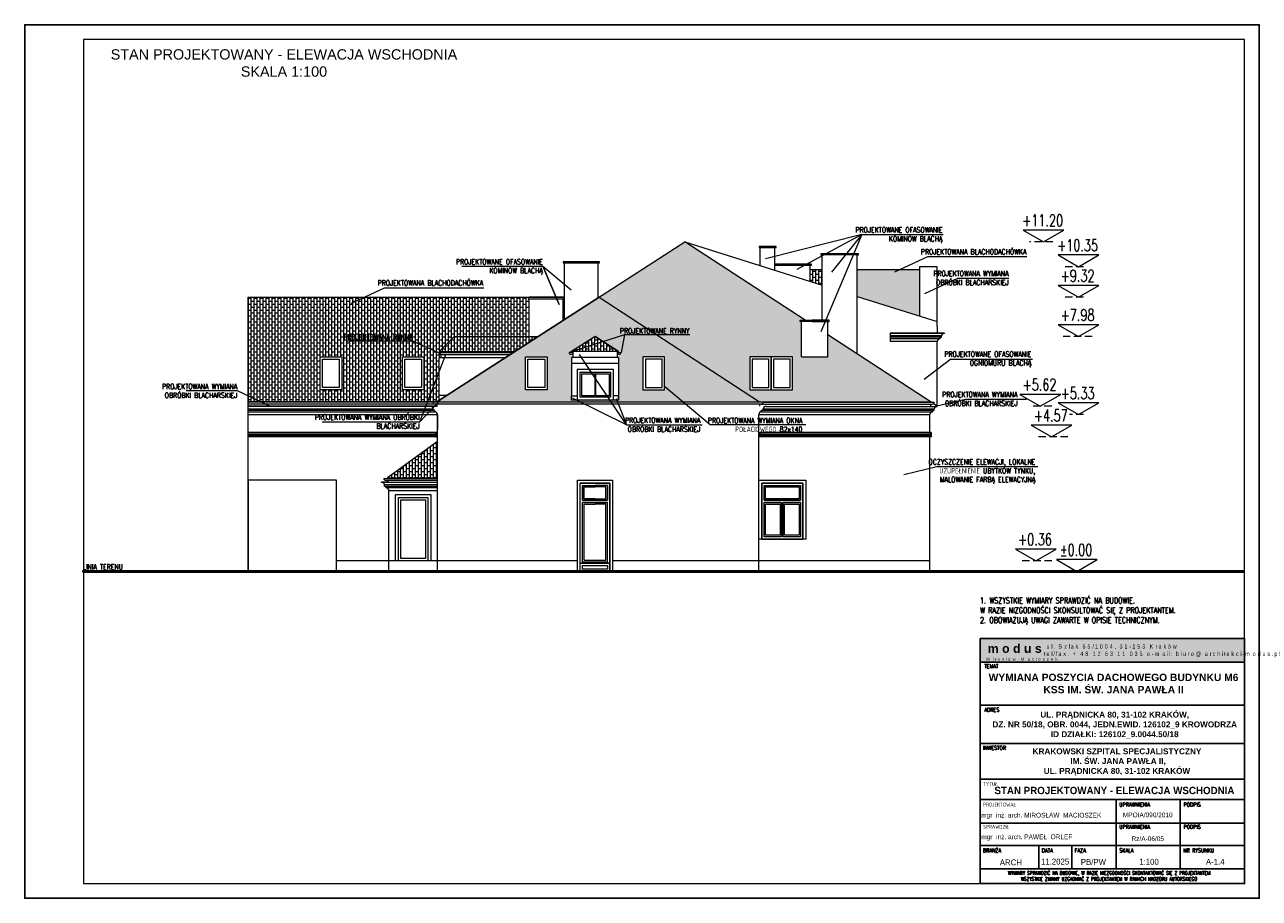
# Model space of a CAD drawing. Header units: millimetres. Extents: x 5973 to 39040, y 4443 to 37727.
# Tile 9 of 52: x 14713 to 18913, y 8425 to 11395. Entities that reach past the tile are written whole.
import ezdxf
from ezdxf.enums import TextEntityAlignment as Align

# ---------------------------------------------------------------- set-up
doc = ezdxf.new("R2010")
doc.units = ezdxf.units.MM
doc.linetypes.add('HIDDEN', pattern=[0.375, 0.25, -0.125])
for name, color, linetype, lineweight in [('!MODUS_OPIS', 3, 'Continuous', 13), ('!MODUS_RAMKA', 1, 'Continuous', 15), ('_MODUS - Ramka', 1, 'Continuous', 15), ('Cienka', 3, 'Continuous', 9), ('MODUS_Opis', 8, 'Continuous', 13), ('pekniecia', 2, 'Continuous', 50), ('Widok', 1, 'Continuous', 15)]:
    doc.layers.add(name, color=color, linetype=linetype, lineweight=lineweight)
doc.styles.add('ARIAL', font='tahoma.ttf')
doc.styles.add('ARIAL TEEN', font='arial.ttf')
doc.styles.add('OPIS', font='romans.shx')
doc.styles.add('ROMANS', font='romans.shx', dxfattribs={"width": 0.8})
doc.styles.add('TXT', font='simplex.shx', dxfattribs={"width": 0.8})
pattern_1 = [(90, (0.04, 0), (-10.16, 6e-16), []), (180, (0.04, 0), (-10.16, -10.16), [10.16, -10.16])]

msp = doc.modelspace()

# ---------------------------------------------------------------- hatches: boundary and pattern name
at = {"layer": '!MODUS_RAMKA'}
for color, points in [(254, [(18862.90207, 9308.40055), (17962.90207, 9308.40055), (17962.90207, 9228.40055), (18862.90207, 9228.40055)]), (250, [(18171.67785, 9298.40055), (17982.90207, 9298.40055), (17982.90207, 9245.53634), (18171.67785, 9245.53634)])]:
    msp.add_hatch(color=color, dxfattribs=at).paths.add_polyline_path(points)
at = {"layer": 'Cienka', "transparency": 33554483}
h = msp.add_hatch(dxfattribs=at)
h.set_pattern_fill('AR-B816', color=256, scale=0.05, angle=90)
h.set_pattern_definition(pattern_1)
h.paths.add_polyline_path([(16666.68466, 10468.55351), (17212.18748, 10113.55351), (16115.31786, 10113.55351)])
h.paths.add_polyline_path([(17757.02067, 10562.34134), (17545.25408, 10562.34134), (17545.25408, 10471.69242), (17757.02067, 10404.79594)])
h.paths.add_polyline_path([(17351.25408, 10390.55351), (17368.32539, 10390.55351), (16959.13168, 10656.84685), (16666.68466, 10468.55351), (17212.18748, 10113.55351), (17793.97126, 10113.55351), (17445.25408, 10340.49019), (17445.25408, 10266.55351), (17355.25408, 10266.55351), (17355.25408, 10386.55351), (17351.25408, 10386.55351)])
h.paths.add_polyline_path([(16416.92034, 10153.55351), (16416.92034, 10266.55351), (16489.92034, 10266.55351), (16489.92034, 10153.55351)], flags=16)
h.paths.add_polyline_path([(16816.25408, 10266.55351), (16889.25408, 10266.55351), (16889.25408, 10153.55351), (16816.25408, 10153.55351)], flags=16)
h.paths.add_polyline_path([(16653.08721, 10335.30511), (16733.08721, 10283.97203), (16728.08721, 10283.97203), (16728.08721, 10278.97203), (16733.08721, 10278.97203), (16733.08721, 10118.55351), (16572.95414, 10118.55351), (16572.95414, 10278.97203), (16577.58721, 10278.97203), (16577.58721, 10283.97203), (16573.08721, 10283.97203)], flags=16)
h.paths.add_polyline_path([(17325.25408, 10266.55351), (17325.25408, 10153.55351), (17179.25408, 10153.55351), (17179.25408, 10266.55351)], flags=16)
h.paths.add_polyline_path([(16424.92034, 10161.55351), (16424.92034, 10258.55351), (16481.92034, 10258.55351), (16481.92034, 10161.55351)], flags=0)
h.paths.add_polyline_path([(16824.25408, 10258.55351), (16881.25408, 10258.55351), (16881.25408, 10161.55351), (16824.25408, 10161.55351)], flags=0)
h.paths.add_polyline_path([(16577.58721, 10263.97203), (16577.58721, 10278.97203), (16728.08721, 10278.97203), (16728.08721, 10263.97203)], flags=0)
h.paths.add_polyline_path([(16728.08721, 10263.97203), (16728.08721, 10278.97203), (16577.58721, 10278.97203), (16577.58721, 10263.97203)], flags=0)
h.paths.add_polyline_path([(16577.58721, 10283.97203), (16577.58721, 10286.85951), (16653.08721, 10335.30511), (16728.08721, 10287.18035), (16728.08721, 10283.97203)], flags=0)
h.paths.add_polyline_path([(16703.22029, 10128.55351), (16600.22029, 10128.55351), (16600.22029, 10223.55351), (16590.22029, 10223.55351), (16590.22029, 10238.55351), (16713.22029, 10238.55351), (16713.22029, 10223.55351), (16703.22029, 10223.55351)], flags=0)
h.paths.add_polyline_path([(16590.22029, 10238.55351), (16590.22029, 10223.55351), (16600.22029, 10223.55351), (16600.22029, 10228.55351), (16703.22029, 10228.55351), (16703.22029, 10223.55351), (16713.22029, 10223.55351), (16713.22029, 10238.55351)], flags=0)
h.paths.add_polyline_path([(16605.22029, 10223.55351), (16600.22029, 10223.55351), (16600.22029, 10213.55351), (16605.22029, 10213.55351)], flags=0)
h.paths.add_polyline_path([(17260.25408, 10258.55351), (17317.25408, 10258.55351), (17317.25408, 10161.55351), (17260.25408, 10161.55351)], flags=0)
h.paths.add_polyline_path([(17187.25408, 10258.55351), (17244.25408, 10258.55351), (17244.25408, 10161.55351), (17187.25408, 10161.55351)], flags=0)
h = msp.add_hatch(dxfattribs=at)
h.set_pattern_fill('AR-B816', color=256, scale=0.05, angle=90)
h.set_pattern_definition(pattern_1)
h.paths.add_polyline_path([(17425.25408, 10509.60008), (17425.25408, 10562.34134), (17385.25408, 10562.34134), (17385.25408, 10522.23597)])
h = msp.add_hatch(dxfattribs=at)
h.set_pattern_fill('AR-B816', color=256, scale=0.05, angle=90)
h.set_pattern_definition(pattern_1)
h.paths.add_polyline_path([(16425.25408, 10463.55351), (16425.25408, 10467.55351), (16548.25408, 10467.55351), (16548.25408, 10463.55351), (16544.25408, 10463.55351), (16544.25408, 10389.72604), (16549.25408, 10392.94531), (16549.25408, 10468.55351), (15473.25408, 10468.55351), (15473.25408, 10113.55351), (16115.31786, 10113.55351), (16123.08359, 10118.55351), (16123.08359, 10263.97203), (16128.08359, 10263.97203), (16128.08359, 10283.97203), (16123.08359, 10283.97203), (16174.41668, 10335.30511), (16429.25408, 10335.30511), (16429.25408, 10463.55351)])
h.paths.add_polyline_path([(16123.08359, 10283.97203), (16380.00268, 10283.97203), (16459.73045, 10335.30511), (16174.41668, 10335.30511)])
h.paths.add_polyline_path([(15718.25408, 10153.55351), (15718.25408, 10266.55351), (15791.25408, 10266.55351), (15791.25408, 10153.55351)], flags=16)
h.paths.add_polyline_path([(15998.25408, 10153.55351), (15998.25408, 10266.55351), (16071.25408, 10266.55351), (16071.25408, 10153.55351)], flags=16)
h.paths.add_polyline_path([(15726.25408, 10161.55351), (15726.25408, 10258.55351), (15783.25408, 10258.55351), (15783.25408, 10161.55351)], flags=0)
h.paths.add_polyline_path([(16006.25408, 10161.55351), (16006.25408, 10258.55351), (16063.25408, 10258.55351), (16063.25408, 10161.55351)], flags=0)
h = msp.add_hatch(dxfattribs=at)
h.set_pattern_fill('AR-B816', color=256, scale=0.05, angle=90)
h.set_pattern_definition(pattern_1)
h.paths.add_polyline_path([(16653.08721, 10335.30511), (16573.08721, 10283.97203), (16733.08721, 10283.97203)])
h = msp.add_hatch(dxfattribs=at)
h.set_pattern_fill('AR-B816', color=256, scale=0.05, angle=90)
h.set_pattern_definition(pattern_1)
h.paths.add_polyline_path([(16117.02067, 9978.55351), (16117.02067, 9854.55351), (15947.52427, 9854.55351)])

# ---------------------------------------------------------------- linework, layer by layer
at = {"layer": '!MODUS_OPIS', "ltscale": 0.7}
for points in [[(17560.74385, 10682.40572), (17233.43502, 10599.4408)], [(17560.74385, 10682.40572), (17340.00164, 10562.87201)], [(17560.74385, 10682.40572), (17421.14124, 10351.42736)], [(17560.74385, 10682.40572), (17458.07941, 10554.21038)], [(17560.74385, 10682.40572), (17734.28434, 10682.40572)], [(17560.74385, 10682.40572), (17560.74385, 10682.40572), (17837.00043, 10682.40572)], [(17672.89803, 10554.60829), (17784.84629, 10607.13208), (18122.01894, 10607.13208)], [(16199.81094, 10574.05533), (16199.81094, 10574.05533), (16475.47065, 10574.05533)], [(16258.72441, 10574.05533), (16432.2649, 10574.05533)], [(16475.47065, 10574.05533), (16531.00558, 10444.28736), (16475.47065, 10574.05533), (16571.99564, 10493.75813)], [(15824.63446, 10448.45115), (15936.58272, 10500.97494), (16274.97301, 10500.97494)], [(17775.08455, 10481.44633), (17887.03281, 10533.97012), (18060.7995, 10533.97012)], [(16752.81286, 10340.66837), (16565.58721, 10280.75128)], [(16752.81286, 10340.66837), (16741.58721, 10280.75128)], [(16975.9283, 10340.66837), (16752.81286, 10340.66837)], [(16034.26835, 10319.53875), (15811.15291, 10319.53875)], [(16034.26835, 10319.53875), (16127.02326, 10277.50328)], [(16056.81976, 10045.63453), (16145.55943, 10273.78632)], [(16759.62733, 10035.08532), (16600.80269, 10274.10798)], [(17863.93661, 10258.6159), (17773.28314, 10189.50379)], [(17863.93661, 10258.6159), (17863.93661, 10258.6159), (18141.70955, 10258.6159)], [(16889.25408, 10166.55351), (17044.91232, 10036.13854), (17369.82912, 10036.13854)], [(15548.71892, 10097.46123), (15436.77066, 10149.98503), (15261.66842, 10149.98503)], [(16056.81976, 10045.63453), (16131.45334, 10123.94242)], [(16759.62733, 10035.08532), (16578.78355, 10123.93931)], [(16725.09044, 10124.25328), (16759.62733, 10035.08532), (17017.47737, 10035.08532)], [(17801.05232, 10096.4734), (17913.00058, 10122.67751), (18121.36082, 10122.67751)], [(15724.57162, 10045.63453), (15724.57162, 10045.63453), (16056.81976, 10045.63453)], [(17703.80693, 9866.55213), (17815.75519, 9892.75623), (18160, 9892.75623)]]:
    msp.add_lwpolyline(points, dxfattribs=at)
at = {"layer": '!MODUS_OPIS'}
for points in [[(18178.49583, 10656.84685), (18247.77787, 10696.84685), (18109.2138, 10696.84685)], [(18297.35966, 10572.34134), (18366.64169, 10612.34134), (18228.07762, 10612.34134)], [(18297.35966, 10468.55351), (18366.64169, 10508.55351), (18228.07762, 10508.55351)], [(18297.35966, 10335.30511), (18366.64169, 10375.30511), (18228.07762, 10375.30511)], [(18167.91115, 10098.55351), (18237.19318, 10138.55351), (18098.62912, 10138.55351)], [(18297.35966, 10069.55351), (18366.64169, 10109.55351), (18228.07762, 10109.55351)], [(18206.14499, 9993.55351), (18275.42702, 10033.55351), (18136.86295, 10033.55351)], [(18152.42806, 9572.55351), (18221.71009, 9612.55351), (18083.14603, 9612.55351)], [(18292.35966, 9536.55351), (18361.64169, 9576.55351), (18223.07762, 9576.55351)]]:
    msp.add_lwpolyline(points, close=True, dxfattribs=at)
at = {"layer": '!MODUS_OPIS', "linetype": 'HIDDEN', "ltscale": 100}
for points in [[(18210.16246, 10656.84685), (18131.41258, 10656.84685)], [(18314.68016, 10572.34134), (18245.9963, 10572.34134)], [(18314.68016, 10468.55351), (18245.9963, 10468.55351)], [(18343.99553, 10335.30511), (18245.9963, 10335.30511)], [(18206.53281, 10098.55351), (18130.61304, 10098.55351)], [(18314.68016, 10069.55351), (18266.95421, 10069.55351)], [(18261.18016, 9993.55351), (18161.18016, 9993.55351)], [(18309.68016, 9536.55351), (17963.33567, 9536.55351)], [(18206.6343, 9572.55351), (18106.6343, 9572.55351)]]:
    msp.add_lwpolyline(points, dxfattribs=at)
at = {"layer": '!MODUS_RAMKA'}
msp.add_lwpolyline([(17962.90207, 9308.40055), (18862.90207, 9308.40055), (18862.90207, 9228.40055), (17962.90207, 9228.40055)], close=True, dxfattribs=at)
at = {"layer": '!MODUS_RAMKA', "lineweight": 25}
for points in [[(17962.90207, 9228.40055), (18862.90207, 9228.40055), (18862.89701, 9081.52745), (17962.89701, 9081.52745)], [(17962.89126, 9081.52745), (18862.89126, 9081.52745), (18862.89126, 9081.52745), (17962.89126, 9081.52745)], [(17962.90301, 9081.52745), (18862.90301, 9081.52745), (18862.89701, 8951.05142), (17962.89701, 8951.05142)], [(17962.89701, 8951.05142), (18862.89701, 8951.05142), (18862.89701, 8830.65133), (17962.89701, 8830.65133)], [(17962.89701, 8951.05142), (18862.89701, 8951.05142), (18862.89701, 8830.65133), (17962.89701, 8830.65133)], [(17962.89701, 8830.65133), (18862.89701, 8830.65133), (18862.89701, 8760.65133), (17962.89701, 8760.65133)], [(17962.89701, 8760.65133), (18425.39701, 8760.65133), (18425.39701, 8680.65133), (17962.89701, 8680.65133)], [(18644.14701, 8680.65133), (18425.39701, 8680.65133), (18425.39701, 8760.65133), (18644.14701, 8760.65133)], [(18862.89701, 8680.65133), (18644.14701, 8680.65133), (18644.14701, 8760.65133), (18862.89701, 8760.65133)], [(17962.89701, 8680.65133), (18425.39701, 8680.65133), (18425.39701, 8605.24466), (17962.89701, 8605.24466)], [(18644.14701, 8605.24466), (18425.39701, 8605.24466), (18425.39701, 8680.65133), (18644.14701, 8680.65133)], [(18862.89701, 8605.24466), (18644.14701, 8605.24466), (18644.14701, 8680.65133), (18862.89701, 8680.65133)], [(17962.89701, 8605.24466), (18862.89701, 8605.24466), (18862.89701, 8525.24466), (17962.89701, 8525.24466)], [(18162.89701, 8525.24466), (17962.89701, 8525.24466), (17962.89701, 8605.24466), (18162.89701, 8605.24466)], [(18644.14701, 8525.24466), (18425.39701, 8525.24466), (18425.39701, 8605.24466), (18644.14701, 8605.24466)], [(18862.89701, 8525.24466), (18644.14701, 8525.24466), (18644.14701, 8605.24466), (18862.89701, 8605.24466)], [(18862.89701, 8475.24466), (17962.89701, 8475.24466), (17962.89701, 8525.24466), (18862.89701, 8525.24466)]]:
    msp.add_lwpolyline(points, close=True, dxfattribs=at)
msp.add_lwpolyline([(18275.06022, 8605.24466), (18275.06022, 8525.24466)], dxfattribs=at)
msp.add_lwpolyline([(16115.31786, 10113.55351), (15473.25408, 10113.55351)])
at = {"layer": '_MODUS - Ramka'}
msp.add_lwpolyline([(14912.89701, 11345.24466), (14912.89701, 8475.24466), (18862.89701, 8475.24466), (18862.89701, 11345.24466), (14912.89701, 11345.24466)], dxfattribs=at)
at = {"layer": 'Defpoints'}
msp.add_lwpolyline([(14712.89701, 9295.24466), (14712.89701, 11395.24466), (18912.89701, 11395.24466), (18912.89701, 8425.24466), (14712.89701, 8425.24466), (14712.89701, 11395.24466)], dxfattribs=at)
for points in [[(17962.90207, 9308.40055), (18862.90207, 9308.40055), (18862.89701, 8475.24466), (17962.89701, 8475.24466)], [(17962.90207, 9308.40055), (18862.89701, 9308.40055), (18862.89449, 8475.24466), (17962.89954, 8475.24466)]]:
    msp.add_lwpolyline(points, close=True, dxfattribs=at)
at = {"layer": 'pekniecia'}
msp.add_lwpolyline([(15473.25408, 9536.55351), (14912.89701, 9536.55351), (18862.89701, 9536.55351)], dxfattribs=at)
at = {"layer": 'Widok'}
for points in [[(16115.31786, 10113.55351), (16959.13168, 10656.84685)], [(17368.32539, 10390.55351), (16959.13168, 10656.84685)], [(16959.13168, 10656.84685), (17425.25408, 10509.60008)], [(17265.25408, 10637.34134), (17269.25408, 10637.34134), (17269.25408, 10641.34134), (17215.25408, 10641.34134), (17211.25408, 10641.34134), (17211.25408, 10637.34134), (17269.25408, 10637.34134)], [(17215.25408, 10575.9385), (17215.25408, 10637.34134)], [(17265.25408, 10617.34134), (17265.25408, 10627.34134), (17265.25408, 10637.34134), (17215.25408, 10637.34134)], [(17265.25408, 10560.14364), (17265.25408, 10637.34134)], [(16664.25408, 10585.30511), (16668.25408, 10585.30511), (16668.25408, 10589.30511), (16664.25408, 10589.30511), (16549.25408, 10589.30511), (16545.25408, 10589.30511), (16545.25408, 10585.30511), (16549.25408, 10585.30511)], [(16549.25408, 10392.94531), (16549.25408, 10585.30511)], [(16549.25408, 10585.30511), (16664.25408, 10585.30511)], [(16664.25408, 10466.98858), (16664.25408, 10585.30511)], [(17545.25408, 10612.34134), (17549.25408, 10612.34134), (17549.25408, 10616.34134), (17425.25408, 10616.34134), (17421.25408, 10616.34134), (17421.25408, 10612.34134), (17425.25408, 10612.34134)], [(17425.25408, 10390.55351), (17425.25408, 10612.34134)], [(17545.25408, 10612.34134), (17545.25408, 10612.34134), (17545.25408, 10612.34134), (17425.25408, 10612.34134)], [(17545.25408, 10275.41261), (17545.25408, 10612.34134)], [(17385.25408, 10577.34134), (17389.25408, 10577.34134), (17389.25408, 10581.34134), (17335.25408, 10581.34134), (17265.25408, 10581.34134), (17265.25408, 10577.34134), (17389.25408, 10577.34134)], [(17265.25408, 10560.14364), (17265.25408, 10577.34134)], [(17265.25408, 10560.14364), (17265.25408, 10577.34134)], [(17385.25408, 10562.34134), (17385.25408, 10577.34134), (17265.25408, 10577.34134)], [(17385.25408, 10522.23597), (17385.25408, 10577.34134)], [(17425.25408, 10562.34134), (17385.25408, 10562.34134)], [(17757.02067, 10572.34134), (17757.02067, 10562.34134), (17545.25408, 10562.34134)], [(17817.02067, 10562.34134), (17817.02067, 10572.34134), (17757.02067, 10572.34134), (17757.02067, 10404.74942)], [(17817.02068, 10369.26069), (17817.02067, 10562.34134)], [(15473.25408, 9536.55351), (15473.25408, 10468.55351)], [(15473.25408, 10468.55351), (16549.25408, 10468.55351)], [(16666.68466, 10468.55351), (16115.31786, 10113.55351)], [(16115.31786, 10113.55351), (16666.68466, 10468.55351), (17212.18748, 10113.55351)], [(16544.25408, 10463.55351), (16548.25408, 10463.55351), (16548.25408, 10467.55351), (16429.25408, 10467.55351), (16425.25408, 10467.55351), (16425.25408, 10463.55351), (16425.25408, 10463.55351), (16429.25408, 10463.55351)], [(16429.25408, 10468.55351), (16544.25408, 10468.55351)], [(16544.25408, 10468.55351), (16429.25408, 10468.55351)], [(16429.25408, 10468.55351), (16544.25408, 10468.55351)], [(16429.25408, 10335.30511), (16429.25408, 10463.55351)], [(16429.25408, 10463.55351), (16544.25408, 10463.55351)], [(16544.25408, 10389.72604), (16544.25408, 10463.55351)], [(17545.25408, 10471.69242), (17817.02067, 10385.84211)], [(17355.25408, 10386.55351), (17351.25408, 10386.55351), (17351.25408, 10390.55351), (17405.25408, 10390.55351), (17409.25408, 10390.55351)], [(17409.25408, 10386.55351), (17351.25408, 10386.55351)], [(17355.25408, 10266.55351), (17355.25408, 10386.55351)], [(17355.25408, 10266.55351), (17445.25408, 10266.55351), (17445.25408, 10386.55351), (17355.25408, 10386.55351)], [(17445.25408, 10386.55351), (17449.25408, 10386.55351), (17449.25408, 10390.55351), (17395.25408, 10390.55351), (17391.25408, 10390.55351)], [(17391.25408, 10386.55351), (17449.25408, 10386.55351)], [(17445.25408, 10266.55351), (17445.25408, 10386.55351)], [(16123.08359, 10283.97203), (16174.41668, 10335.30511)], [(16174.41668, 10335.30511), (16459.73045, 10335.30511)], [(16653.08721, 10335.30511), (16653.08721, 10335.30511), (16733.08721, 10283.97203), (16653.08721, 10335.30511), (16573.08721, 10283.97203)], [(17796.6655, 10111.80017), (17445.25408, 10340.49019)], [(17817.02068, 10369.26069), (17817.02068, 10346.84211), (17657.02067, 10346.84211)], [(17657.02067, 10346.84211), (17657.02067, 10317.84211)], [(17842.02067, 10345.84211), (17657.02067, 10345.84211)], [(17831.75373, 10337.84211), (17657.02067, 10337.84211)], [(17831.75373, 10332.84211), (17657.02067, 10332.84211)], [(17842.02067, 10345.84211), (17842.02067, 10346.84211), (17817.02068, 10346.84211)], [(17826.75373, 10327.84211), (17826.75373, 10332.84211), (17831.75373, 10332.84211), (17831.75373, 10337.84211)], [(17826.75373, 10327.84211), (17657.02067, 10327.84211)], [(17817.02068, 10317.84567), (17817.02068, 10317.84211), (17657.02067, 10317.84211)], [(17817.02067, 10098.55351), (17817.02067, 10317.84211)], [(15791.25408, 10153.55351), (15718.25408, 10153.55351), (15718.25408, 10266.55351), (15791.25408, 10266.55351), (15791.25408, 10153.55351)], [(16071.25408, 10153.55351), (15998.25408, 10153.55351), (15998.25408, 10266.55351), (16071.25408, 10266.55351), (16071.25408, 10153.55351)], [(16123.08359, 10283.97203), (16380.00268, 10283.97203)], [(16123.08359, 10283.97203), (16128.08359, 10283.97203), (16128.08359, 10280.75128)], [(16126.58359, 10280.75128), (16123.08359, 10280.75128)], [(16123.08359, 10280.75128), (16123.08359, 10274.25128)], [(16123.08359, 10280.75128), (16375.00038, 10280.75128)], [(16128.55827, 10274.25128), (16123.08359, 10274.25128)], [(16123.08359, 10274.25128), (16364.90493, 10274.25128)], [(16123.08359, 10263.97203), (16348.93976, 10263.97203)], [(16123.08359, 10118.55351), (16123.08359, 10263.97203)], [(16128.08359, 10274.25128), (16128.08359, 10263.97203)], [(16489.92034, 10153.55351), (16416.92034, 10153.55351), (16416.92034, 10266.55351), (16489.92034, 10266.55351), (16489.92034, 10153.55351)], [(16565.58721, 10280.75128), (16564.58721, 10280.75128)], [(16577.58721, 10280.75128), (16564.58721, 10280.75128)], [(16645.38262, 10263.97203), (16572.58721, 10263.97203)], [(16572.95414, 10263.97203), (16572.95414, 10178.24685)], [(16645.38262, 10283.97203), (16573.08721, 10283.97203)], [(16573.08721, 10283.97203), (16577.58721, 10283.97203), (16577.58721, 10263.97203)], [(16576.58721, 10280.75128), (16577.58721, 10280.75128)], [(16733.08721, 10283.97203), (16642.88262, 10283.97203)], [(16733.08721, 10263.97203), (16642.88262, 10263.97203)], [(16733.08721, 10283.97203), (16728.08721, 10283.97203), (16728.08721, 10263.97203)], [(16729.58721, 10280.75128), (16728.58721, 10280.75128)], [(16728.58721, 10280.75128), (16741.58721, 10280.75128)], [(16733.08721, 10263.97203), (16733.08721, 10178.24685)], [(16740.58721, 10280.75128), (16741.58721, 10280.75128)], [(16816.25408, 10153.55351), (16889.25408, 10153.55351), (16889.25408, 10266.55351), (16816.25408, 10266.55351), (16816.25408, 10153.55351)], [(17179.25408, 10153.55351), (17252.25408, 10153.55351), (17252.25408, 10266.55351), (17179.25408, 10266.55351), (17179.25408, 10153.55351)], [(17252.25408, 10153.55351), (17325.25408, 10153.55351), (17325.25408, 10266.55351), (17252.25408, 10266.55351), (17252.25408, 10153.55351)], [(16645.38262, 10243.97203), (16572.58721, 10243.97203)], [(16645.48339, 10223.55351), (16592.82106, 10223.55351), (16592.82106, 10178.24685)], [(16602.82106, 10178.24685), (16602.82106, 10213.55351), (16645.48339, 10213.55351)], [(16602.82106, 10178.24685), (16602.82106, 10213.55351), (16705.82106, 10213.55351), (16705.82106, 10178.24685)], [(16607.82106, 10178.24685), (16607.82106, 10208.55351), (16700.82106, 10208.55351), (16700.82106, 10178.24685)], [(16733.08721, 10243.97203), (16642.88262, 10243.97203)], [(16715.82106, 10178.24685), (16715.82106, 10223.55351), (16645.48339, 10223.55351)], [(16645.48339, 10213.55351), (16705.82106, 10213.55351)], [(16654.32106, 10208.55351), (16652.32106, 10208.55351), (16652.32106, 10178.24685)], [(16656.32106, 10178.24685), (16656.32106, 10208.55351)], [(16705.82106, 10213.55351), (16705.82106, 10178.24685)], [(16572.95414, 10178.24685), (16572.95414, 10118.55351)], [(16592.82106, 10178.24685), (16592.82106, 10118.55351)], [(16602.82106, 10128.55351), (16602.82106, 10178.24685)], [(16705.82106, 10178.24685), (16705.82106, 10128.55351), (16602.82106, 10128.55351), (16602.82106, 10178.24685)], [(16700.82106, 10178.24685), (16700.82106, 10133.55351), (16607.82106, 10133.55351), (16607.82106, 10178.24685)], [(16652.32106, 10178.24685), (16652.32106, 10133.55351), (16656.32106, 10133.55351), (16656.32106, 10178.24685)], [(16705.82106, 10178.24685), (16705.82106, 10128.55351)], [(16715.82106, 10118.55351), (16715.82106, 10178.24685)], [(16733.08721, 10178.24685), (16733.08721, 10118.55351)], [(16147.66108, 10134.37784), (16123.08359, 10134.30202)], [(16572.95414, 10118.55351), (16572.95414, 10133.55351), (16592.82106, 10133.55351)], [(16703.22029, 10128.55351), (16602.82106, 10128.55351)], [(16733.08721, 10118.55351), (16733.08721, 10133.55351), (16715.82106, 10133.55351)], [(16102.31786, 10111.80017), (15473.25408, 10111.80017)], [(16115.31786, 10105.30017), (15473.25408, 10105.30017)], [(16117.02067, 10098.55351), (15473.25408, 10098.55351)], [(16094.19419, 10097.55351), (15473.25408, 10097.55351)], [(15473.25408, 10089.28424), (16102.28762, 10089.28424)], [(15473.25408, 10084.54995), (16107.28762, 10084.54995)], [(16092.02067, 10097.55351), (16092.02067, 10098.55351)], [(16092.02067, 10098.55351), (16113.01203, 10098.55351)], [(16107.28762, 10079.55351), (16107.28762, 10084.55351), (16102.28762, 10084.55351), (16102.28762, 10089.55351)], [(17225.18748, 10111.80017), (16102.31786, 10111.80017)], [(17218.68748, 10105.30017), (16108.81786, 10105.30017)], [(16115.31786, 10105.30017), (16115.31786, 10098.55351), (16113.01203, 10098.55351)], [(16115.31786, 10113.55351), (17793.97126, 10113.55351)], [(16115.31786, 10113.55351), (16115.31786, 10111.80017)], [(16733.08721, 10118.55351), (16572.95414, 10118.55351)], [(17212.18748, 10113.55351), (17212.18748, 10111.80017)], [(17212.18748, 10113.55351), (17212.18748, 10111.80017)], [(17212.18748, 10105.30017), (17212.18748, 10098.55351)], [(17218.68748, 10105.30017), (17800.47126, 10105.30017)], [(17219.96995, 10079.55351), (17219.96995, 10084.55351), (17224.96995, 10084.55351), (17224.96995, 10089.55351)], [(17219.96995, 10084.54995), (17801.75373, 10084.54995)], [(17224.96652, 10089.28424), (17806.75029, 10089.28424)], [(17225.18748, 10111.80017), (17806.97126, 10111.80017)], [(17235.2369, 10097.55351), (17235.2369, 10098.55351)], [(17235.2369, 10097.54995), (17817.02068, 10097.54995)], [(17236.02067, 10098.55351), (17236.02067, 10098.55351)], [(17793.97126, 10113.55351), (17793.97126, 10111.80017)], [(17793.97126, 10113.55351), (17793.97126, 10111.80017)], [(17793.97126, 10105.30017), (17793.97126, 10098.55351)], [(17801.75373, 10079.55351), (17801.75373, 10084.55351), (17806.75373, 10084.55351), (17806.75373, 10089.55351)], [(17817.02067, 10098.55351), (17804.50167, 10106.70058)], [(17817.02067, 10097.55351), (17817.02067, 10098.55351)], [(15473.25408, 10079.54995), (16107.39816, 10079.54995)], [(15473.25408, 10069.55351), (16117.02067, 10069.55351)], [(16117.02067, 9536.55351), (16117.02067, 10069.55708)], [(16117.02067, 9536.55351), (16117.02067, 10069.55708)], [(16117.02067, 10069.55351), (16117.02067, 10019.55351)], [(17210.2369, 9536.55351), (17210.2369, 10069.55708)], [(17210.2369, 10069.55351), (17792.02068, 10069.55351)], [(17219.96995, 10079.54995), (17801.75373, 10079.54995)], [(17792.02067, 10008.55351), (17792.02067, 10069.55708)], [(16112.02067, 10008.55351), (15473.25408, 10008.55351)], [(16112.02067, 10003.55351), (15473.25408, 10003.55351)], [(16112.02067, 9998.55351), (15473.25408, 9998.55351)], [(16117.02067, 10008.55351), (16112.02067, 10008.55351), (16112.02067, 10003.55351), (16117.02067, 10003.55351)], [(16117.02067, 10003.55351), (16112.02067, 10003.55351), (16112.02067, 9998.55351), (16117.02067, 9998.55351)], [(16117.02067, 9998.55351), (16112.02067, 9998.55351), (16112.02067, 9993.55351), (16117.02067, 9993.55351)], [(17210.2369, 10008.55351), (17215.2369, 10008.55351), (17215.2369, 10003.55351), (17210.2369, 10003.55351)], [(17210.2369, 10003.55351), (17215.2369, 10003.55351), (17215.2369, 9998.55351), (17210.2369, 9998.55351)], [(17210.2369, 9998.55351), (17215.2369, 9998.55351), (17215.2369, 9993.55351), (17210.2369, 9993.55351)], [(17797.02067, 10008.55351), (17215.2369, 10008.55351)], [(17797.02067, 10003.55351), (17215.2369, 10003.55351)], [(17797.02067, 9998.55351), (17215.2369, 9998.55351)], [(17792.02067, 10008.55351), (17797.02067, 10008.55351), (17797.02067, 10003.55351), (17792.02067, 10003.55351)], [(17792.02067, 10003.55351), (17797.02067, 10003.55351), (17797.02067, 9998.55351), (17792.02067, 9998.55351)], [(17792.02067, 9998.55351), (17797.02067, 9998.55351), (17797.02067, 9993.55351), (17792.02067, 9993.55351)], [(16112.02067, 9993.55351), (15473.25408, 9993.55351)], [(16117.02067, 9978.55351), (15947.52427, 9854.55351)], [(17797.02067, 9993.55351), (17215.2369, 9993.55351)], [(17792.02067, 9536.55351), (17792.02067, 9993.55351)], [(15773.25408, 9536.55351), (15773.25408, 9846.55351), (15473.25408, 9846.55351)], [(15473.25408, 9846.55351), (15473.25408, 9536.55351)], [(15952.02067, 9839.55351), (15927.02067, 9839.55351)], [(15927.02067, 9838.55351), (15927.02067, 9839.55351)], [(16117.02067, 9838.55351), (15927.02067, 9838.55351)], [(15934.52427, 9852.80017), (16117.02067, 9852.80017)], [(16117.02067, 9830.55351), (15937.2612, 9830.55351)], [(15942.28762, 9820.55351), (15942.28762, 9825.55351), (15937.28762, 9825.55351), (15937.28762, 9830.55351)], [(15941.02427, 9846.30017), (16117.02067, 9846.30017)], [(15947.52427, 9846.30017), (15947.52427, 9839.55351), (15945.21844, 9839.55351)], [(15947.52427, 9854.55351), (15947.52427, 9852.80017)], [(15947.52427, 9854.55351), (16117.02067, 9854.55351)], [(15952.02067, 9839.55351), (16117.02067, 9839.55351)], [(16603.02067, 9536.55351), (16603.02067, 9836.55351)], [(16653.02067, 9836.55351), (16603.02067, 9836.55351)], [(16603.02067, 9556.55351), (16603.02067, 9556.55351), (16603.02067, 9836.55351), (16653.02067, 9836.55351)], [(16603.02067, 9564.55351), (16703.02067, 9564.55351), (16703.02067, 9836.55351), (16653.02067, 9836.55351)], [(16611.02067, 9778.55351), (16611.02067, 9828.55351), (16653.02067, 9828.55351)], [(16611.02067, 9828.55351), (16611.02067, 9778.55351), (16653.02067, 9778.55351)], [(16653.02067, 9778.55351), (16611.02067, 9778.55351), (16611.02067, 9828.55351), (16653.02067, 9828.55351)], [(16653.02067, 9836.55351), (16703.02067, 9836.55351)], [(16695.02067, 9778.55351), (16695.02067, 9828.55351), (16653.02067, 9828.55351)], [(16695.02067, 9828.55351), (16695.02067, 9778.55351), (16653.02067, 9778.55351)], [(16653.02067, 9778.55351), (16695.02067, 9778.55351), (16695.02067, 9828.55351), (16653.02067, 9828.55351)], [(16703.02067, 9536.55351), (16703.02067, 9836.55351)], [(17220.2369, 9646.55351), (17360.2369, 9646.55351), (17360.2369, 9836.55351), (17220.2369, 9836.55351)], [(17220.2369, 9836.55351), (17220.2369, 9646.55351)], [(17228.2369, 9778.55351), (17228.2369, 9828.55351), (17352.2369, 9828.55351), (17352.2369, 9778.55351)], [(17228.2369, 9828.55351), (17228.2369, 9778.55351), (17352.2369, 9778.55351)], [(16117.02067, 9825.55351), (15937.28762, 9825.55351)], [(16117.02067, 9820.55351), (15942.28762, 9820.55351)], [(15952.02067, 9536.55351), (15952.02067, 9810.55708)], [(16117.02067, 9810.55351), (15952.02067, 9810.55351)], [(15984.52067, 9572.55351), (15974.52067, 9572.55351), (15974.52067, 9797.55351), (16094.52067, 9797.55351), (16094.52067, 9572.55351)], [(16034.52067, 9572.55351), (15984.52067, 9572.55351), (15984.52067, 9787.55351), (16084.52067, 9787.55351), (16084.52067, 9572.55351)], [(16653.02067, 9783.55351), (16616.02067, 9783.55351), (16616.02067, 9823.55351), (16653.02067, 9823.55351)], [(16653.02067, 9783.55351), (16690.02067, 9783.55351), (16690.02067, 9823.55351), (16653.02067, 9823.55351)], [(16653.02067, 9770.55351), (16611.02067, 9770.55351)], [(16611.02067, 9569.55351), (16611.02067, 9770.55351), (16653.02067, 9770.55351)], [(16611.02067, 9569.55351), (16695.02067, 9569.55351), (16695.02067, 9770.55351), (16653.02067, 9770.55351)], [(16616.02067, 9574.55351), (16616.02067, 9765.55351), (16653.02067, 9765.55351)], [(16616.02067, 9574.55351), (16690.02067, 9574.55351), (16690.02067, 9765.55351), (16653.02067, 9765.55351)], [(16653.02067, 9770.55351), (16695.02067, 9770.55351)], [(17287.7369, 9654.55351), (17228.2369, 9654.55351), (17228.2369, 9770.55351)], [(17287.7369, 9770.55351), (17228.2369, 9770.55351)], [(17287.7369, 9654.55351), (17287.7369, 9770.55351)], [(17352.2369, 9770.55351), (17352.2369, 9654.55351), (17292.7369, 9654.55351)], [(17352.2369, 9770.55351), (17292.7369, 9770.55351)], [(17292.7369, 9654.55351), (17292.7369, 9770.55351)], [(15473.25408, 9536.55351), (17792.02067, 9536.55351)], [(16593.02067, 9562.55351), (16593.02067, 9572.55351), (15773.25408, 9572.55351)], [(16117.02067, 9572.55351), (15952.02067, 9572.55351)], [(16703.02067, 9564.55351), (16603.02067, 9564.55351)], [(16603.02067, 9556.55351), (16603.02067, 9556.55351)], [(17792.02067, 9562.55351), (17792.02067, 9572.55351), (16713.02067, 9572.55351)]]:
    msp.add_lwpolyline(points, dxfattribs=at)
for points in [[(15783.25408, 10161.55351), (15726.25408, 10161.55351), (15726.25408, 10258.55351), (15783.25408, 10258.55351)], [(16063.25408, 10161.55351), (16006.25408, 10161.55351), (16006.25408, 10258.55351), (16063.25408, 10258.55351)], [(16481.92034, 10161.55351), (16424.92034, 10161.55351), (16424.92034, 10258.55351), (16481.92034, 10258.55351)], [(16824.25408, 10161.55351), (16881.25408, 10161.55351), (16881.25408, 10258.55351), (16824.25408, 10258.55351)], [(17187.25408, 10161.55351), (17244.25408, 10161.55351), (17244.25408, 10258.55351), (17187.25408, 10258.55351)], [(17260.25408, 10161.55351), (17317.25408, 10161.55351), (17317.25408, 10258.55351), (17260.25408, 10258.55351)], [(16593.02067, 9846.55351), (16713.02067, 9846.55351), (16713.02067, 9536.55351), (16593.02067, 9536.55351)], [(16603.02067, 9836.55351), (16703.02067, 9836.55351), (16703.02067, 9536.55351), (16603.02067, 9536.55351)], [(17210.2369, 9846.55351), (17370.2369, 9846.55351), (17370.2369, 9646.55351), (17210.2369, 9646.55351)], [(17220.2369, 9836.55351), (17360.2369, 9836.55351), (17360.2369, 9646.55351), (17220.2369, 9646.55351)], [(17228.2369, 9828.55351), (17352.2369, 9828.55351), (17352.2369, 9778.55351), (17228.2369, 9778.55351)], [(15984.52067, 9787.55351), (16084.52067, 9787.55351), (16084.52067, 9572.55351), (15984.52067, 9572.55351)], [(17233.2369, 9823.55351), (17347.2369, 9823.55351), (17347.2369, 9783.55351), (17233.2369, 9783.55351)], [(15992.52067, 9779.55351), (16076.52067, 9779.55351), (16076.52067, 9580.55351), (15992.52067, 9580.55351)], [(17228.2369, 9770.55351), (17287.7369, 9770.55351), (17287.7369, 9654.55351), (17228.2369, 9654.55351)], [(17233.2369, 9765.55351), (17282.7369, 9765.55351), (17282.7369, 9659.55351), (17233.2369, 9659.55351)], [(17292.7369, 9770.55351), (17352.2369, 9770.55351), (17352.2369, 9654.55351), (17292.7369, 9654.55351)], [(17297.7369, 9765.55351), (17347.2369, 9765.55351), (17347.2369, 9659.55351), (17297.7369, 9659.55351)], [(16603.02067, 9564.55351), (16703.02067, 9564.55351), (16703.02067, 9536.55351), (16603.02067, 9536.55351)], [(16611.02067, 9556.55351), (16695.02067, 9556.55351), (16695.02067, 9544.55351), (16611.02067, 9544.55351)]]:
    msp.add_lwpolyline(points, close=True, dxfattribs=at)
for centre, radius, start, end in [((17840.93392, 10336.67896), 9.22737, 83.23626894, 174.41865321), ((17827.02067, 10317.84567), 10, 91.52967936, 180.02041843), ((16571.08721, 10280.75128), 6.5, 180, 0), ((16735.08721, 10280.75128), 6.5, 180, 0), ((16093.10743, 10088.39036), 9.22737, 5.58134679, 83.23626894), ((16108.81786, 10111.80017), 6.5, 180, 270), ((17218.68748, 10111.80017), 6.5, 270, 0), ((17234.15014, 10088.39036), 9.22737, 83.23626894, 174.41865321), ((17800.47126, 10111.80017), 6.5, 270, 0), ((17815.93392, 10088.39036), 9.22737, 83.23626894, 174.41865321), ((16107.02067, 10069.55708), 10, 359.97958157, 88.47032064), ((17220.2369, 10069.55708), 10, 91.52967936, 180.02041843), ((17802.02067, 10069.55708), 10, 91.52967936, 180.02041843), ((15928.10743, 9829.39036), 9.22737, 5.58134679, 83.23626894), ((15941.02427, 9852.80017), 6.5, 180, 270), ((15942.02067, 9810.55708), 10, 359.97958157, 88.47032064)]:
    msp.add_arc(centre, radius, start, end, dxfattribs=at)

# ---------------------------------------------------------------- texts
at = {"layer": '!MODUS_OPIS', "style": 'TXT', "width": 0.7}
for s, p in [('+11.20', (18175.75485, 10709.82405)), ('+10.35', (18294.61867, 10625.31855)), ('+9.32', (18294.61867, 10521.53072)), ('+7.98', (18294.61867, 10388.28232)), ('+5.62', (18165.17017, 10151.53072)), ('+5.33', (18294.61867, 10122.53072)), ('+4.57', (18203.404, 10046.53072)), ('+0.36', (18149.68708, 9625.53072)), ('%%P0.00', (18289.61867, 9589.53072))]:
    msp.add_text(s, height=40, dxfattribs=at).set_placement(p, align=Align.CENTER)
at = {"layer": '!MODUS_OPIS', "ltscale": 0.7, "char_height": 18, "attachment_point": 3, "style": 'TXT'}
for s, width, insert in [('{\\W0.7;PROJEKTOWANE OFASOWANIE KOMINÓW BLACHĄ}', 279.7122689, (17834.78195, 10706.58614)), ('{\\W0.7;PROJEKTOWANA BLACHODACHÓWKA}', 388.0573597, (18120.64851, 10632.33688)), ('{\\W0.7;PROJEKTOWANE OFASOWANIE KOMINÓW BLACHĄ}', 279.7122689, (16475.47065, 10598.23575)), ('{\\W0.7;PROJEKTOWANA WYMIANA OBRÓBKI BLACHARSKIEJ}', 242.5566575, (18059.96379, 10558.15053)), ('{\\W0.7;PROJEKTOWANA BLACHODACHÓWKA}', 388.0573597, (16272.38494, 10526.17974)), ('{\\W0.7;PROJEKTOWANA RYNNA}', 268.2399807, (16032.25646, 10342.15386)), ('{\\W0.7;PROJEKTOWANE RYNNY}', 268.2399807, (16973.91641, 10363.28348)), ('{\\W0.7;PROJEKTOWANE OFASOWANIE OGNIOMURU BLACHĄ}', 345.1591293, (18137.08681, 10284.304)), ('{\\W0.7;PROJEKTOWANA WYMIANA OBRÓBKI BLACHARSKIEJ}', 242.5566575, (15435.93495, 10174.16544)), ('{\\W0.7;PROJEKTOWANA WYMIANA OBRÓBKI BLACHARSKIEJ}', 242.5566575, (18090.21141, 10146.85792)), ('{\\W0.7;PROJEKTOWANA WYMIANA OBRÓBKI BLACHARSKIEJ}', 355.5353168, (16055.98405, 10069.81495)), ('{\\W0.7;PROJEKTOWANA WYMIANA OBRÓBKI BLACHARSKIEJ}', 296.3733325, (17010.90116, 10059.26573)), ('{\\W0.7;PROJEKTOWANA WYMIANA OKNA \\PPOŁACIOWEGO 82x140}', 341.7634479, (17358.33009, 10058.59192)), ('{\\W0.7;OCZYSZCZENIE ELEWACJI, LOKALNE UZUPEŁNIENIE UBYTKÓW TYNKU, MALOWANIE FARBĄ ELEWACYJNĄ}', 346.1986158, (18150.51863, 9917.69049)), ('{\\W0.7;LINIA TERENU}', 242.5566575, (15047.21001, 9560.73393))]:
    msp.add_mtext_dynamic_manual_height_columns(s, width=width, gutter_width=12.5, heights=[0], dxfattribs=dict(at, insert=insert))
at = {"layer": '!MODUS_RAMKA', "transparency": 33554687, "style": 'TXT', "width": 0.8}
for s, height, p in [('TEMAT', 13.498945, (17977.28068, 9207.59818)), ('ADRES', 13.498945, (17977.38909, 9059.53936)), ('INWESTOR', 13.498945, (17973.06828, 8929.96314)), ('TYTUŁ', 13.498945, (17972.90144, 8806.85985)), ('PROJEKTOWAŁ', 13.4989454, (17972.90144, 8736.85985)), ('UPRAWNIENIA', 13.4989454, (18436.44427, 8736.87877)), ('PODPIS', 13.498945, (18655.19427, 8736.87877)), ('SPRAWDZIŁ', 13.498945, (17972.90144, 8661.45318)), ('UPRAWNIENIA', 13.4989454, (18436.44427, 8661.4721)), ('PODPIS', 13.498945, (18655.19427, 8661.4721)), ('BRANŻA', 13.498945, (17972.90346, 8581.4721)), ('DATA', 13.498945, (18172.54188, 8581.4721)), ('FAZA', 13.498945, (18284.70509, 8581.4721)), ('SKALA', 13.498945, (18436.44427, 8581.4721)), ('NR RYSUNKU', 13.498945, (18653.92545, 8581.4721))]:
    msp.add_text(s, height=height, dxfattribs=at).set_placement(p)
at = {"layer": '!MODUS_RAMKA', "transparency": 33554687, "style": 'ROMANS', "width": 0.75}
for s, p in [('WYMIARY SPRAWDZIĆ NA BUDOWIE, W RAZIE NIEZGODNOŚCI SKONTAKTOWAĆ SIĘ Z PROJEKTANTEM', (18401.63099, 8511.24474)), ('WSZYSTKIE ZMIANY UZGADNIAĆ Z PROJEKTANTEM W RAMACH NADZORU AUTORSKIEGO', (18401.63099, 8491.11468))]:
    msp.add_text(s, height=12, dxfattribs=at).set_placement(p, align=Align.MIDDLE_CENTER)
at = {"layer": '!MODUS_RAMKA', "linetype": 'ByBlock', "lineweight": 25, "attachment_point": 5, "style": 'ARIAL TEEN'}
for s, insert, char_height, width in [('STAN PROJEKTOWANY - ELEWACJA WSCHODNIA\\PSKALA 1:100', (15594.94463, 11264.91558), 35, 1205.6640148), ('{\\fArial|b1|i0|c238|p34;WYMIANA POSZYCIA DACHOWEGO BUDYNKU M6 \\PKSS IM. ŚW. JANA PAWŁA II }', (18417.00232, 9155.27784), 25, 873.9377234), ('{\\fArial|b1|i0|c238|p34;UL. PRĄDNICKA 80, 31-102 KRAKÓW, \\PDZ. NR 50/18, OBR. 0044, JEDN.EWID. 126102_9 KROWODRZA\\PID DZIAŁKI: 126102_9.0044.50/18}', (18421.02943, 9014.65497), 20, 893.9756175), ('{\\fArial|b1|i0|c238|p34;KRAKOWSKI SZPITAL SPECJALISTYCZNY\\P IM. ŚW. JANA PAWŁA II, \\PUL. PRĄDNICKA 80, 31-102 KRAKÓW}', (18428.6343, 8888.75438), 20, 797.2516849)]:
    msp.add_mtext(s, dxfattribs=dict(at, insert=insert, char_height=char_height, width=width))
at = {"layer": '!MODUS_RAMKA', "color": 254, "insert": (17988.79937, 9289.60138), "char_height": 30, "width": 188.7757814, "attachment_point": 1, "style": 'ARIAL'}
msp.add_mtext('{\\fArial|b1|i0|c238|p34;m o d u s}', dxfattribs=at)
at = {"layer": '!MODUS_RAMKA', "color": 250, "attachment_point": 4, "style": 'ARIAL'}
for s, insert, char_height, width in [('{\\fArial|b0|i0|c238|p34;\\W0.7;\\T1.7; \\fArial|b0|i0|c0|p34;ul. \\fArial|b0|i0|c238|p34;Szlak 65/1004,\\fArial|b0|i0|c0|p34; 31-\\fArial|b0|i0|c238|p34;153\\fArial|b0|i0|c0|p34; Kraków \\Ptel/fax. + 48 12 6\\fArial|b0|i0|c238|p34;3\\fArial|b0|i0|c0|p34; \\fArial|b0|i0|c238|p34;1\\fArial|b0|i0|c0|p34;1 \\fArial|b0|i0|c238|p34;03\\fArial|b0|i0|c0|p34;5 e-mail: \\fArial|b0|i0|c238|p34;biuro@architekci-modus.pl}', (18180.66341, 9266.77121), 15, 997.539432), ('{\\fArial|b0|i0|c0|p34;\\W0.8;\\T2;Miros\\fArial|b0|i0|c238|p34;law Macioszek}', (17983.89026, 9238.35221), 10, 386.2707112)]:
    msp.add_mtext(s, dxfattribs=dict(at, insert=insert, char_height=char_height, width=width))
at = {"layer": '!MODUS_RAMKA', "linetype": 'ByBlock', "transparency": 33554687, "attachment_point": 5, "style": 'ARIAL TEEN'}
for s, insert, char_height, width in [('{\\W0.95;\\fArial|b1|i0|c238|p34;STAN PROJEKTOWANY - ELEWACJA WSCHODNIA}', (18420.06305, 8791.62343), 25, 897.5888561), ('{\\W0.95;mgr  in\\fArial|b0|i0|c238|p34;ż\\fArial|b0|i0|c0|p34;. arch. MIROS\\fArial|b0|i0|c238|p34;Ł\\fArial|b0|i0|c0|p34;AW  MACIOSZEK}', (18171.13442, 8705.42913), 16, 1403.5608433), ('{\\W0.95;MPOIA/090/2010}', (18533.39356, 8708.68236), 16, 1403.5608433), ('{\\W0.95;mgr  in\\fArial|b0|i0|c238|p34;ż\\fArial|b0|i0|c0|p34;. arch. PAWE\\fArial|b0|i0|c238|p34;Ł\\fArial|b0|i0|c0|p34;  ORLEF}', (18121.94209, 8631.80362), 16, 1403.5608433), ('{\\W0.95;Rz/A-06/05}', (18533.39356, 8627.6352), 16, 1403.5608433), ('{\\W0.95;ARCH}', (18067.78961, 8547.08327), 20, 1403.5608433), ('{\\W0.95;11.2025}', (18218.15125, 8549.8222), 20, 1403.5608433), ('{\\W0.95;PB/PW}', (18348.60194, 8548.76361), 20, 1403.5608433), ('{\\W0.95;1:100}', (18537.76621, 8549.30834), 20, 1403.5608433), ('{\\W0.95;A-1.4}', (18763.0749, 8549.30834), 20, 1403.5608433)]:
    msp.add_mtext(s, dxfattribs=dict(at, insert=insert, char_height=char_height, width=width))
at = {"layer": 'MODUS_Opis', "insert": (17962.90207, 9356.33098), "char_height": 20, "width": 878.2340698, "attachment_point": 7, "style": 'OPIS'}
msp.add_mtext('{\\W0.8;1. WSZYSTKIE WYMIARY SPRAWDZIĆ NA BUDOWIE. \\PW RAZIE NIZGODNOŚCI SKONSULTOWAĆ SIĘ Z PROJEKTANTEM.\\P2. OBOWIAZUJĄ UWAGI ZAWARTE W OPISIE TECHNICZNYM.}', dxfattribs=at)

doc.saveas('drawing.dxf')
